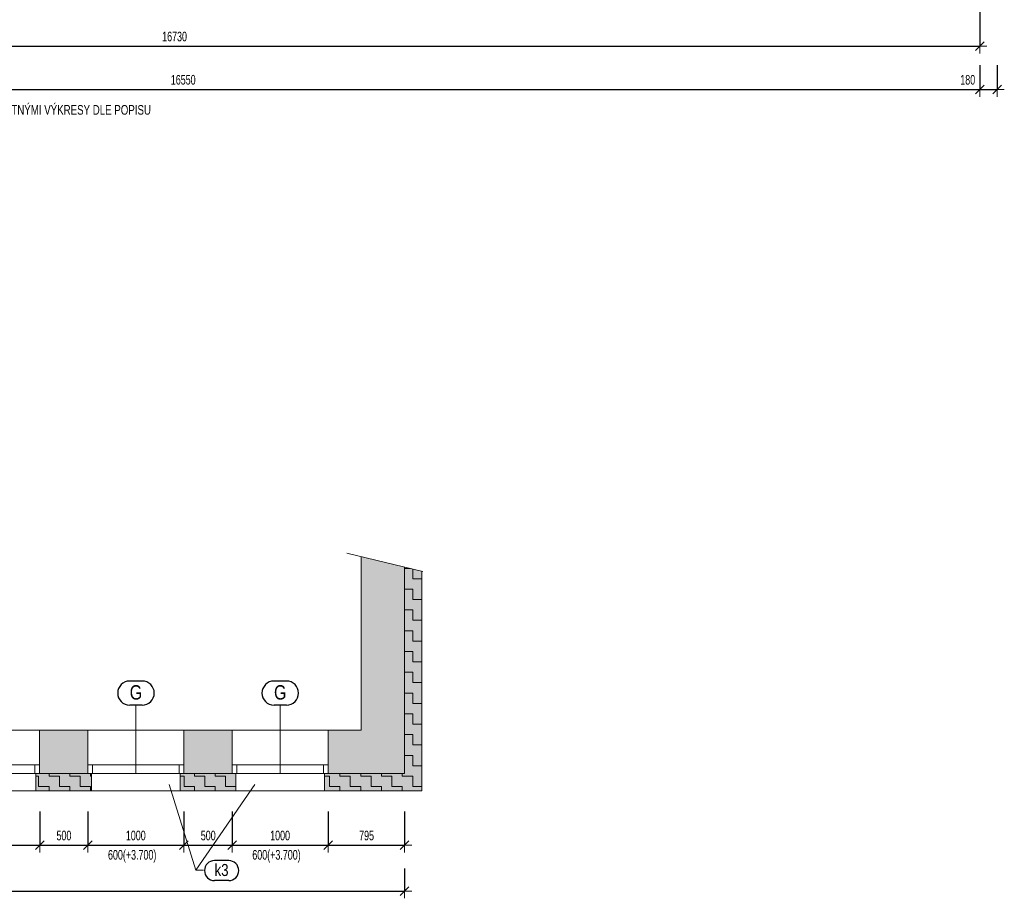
# Model space of a CAD drawing. Header units: millimetres. Extents: x -19372 to 59327, y -69634 to -42168.
# Tile 33 of 44: x 13627 to 23862, y -69634 to -60498. Entities that reach past the tile are written whole.
import ezdxf

# ---------------------------------------------------------------- set-up
doc = ezdxf.new("R2010")
doc.units = ezdxf.units.MM
doc.header["$PDMODE"] = 65
for name, color, linetype, lineweight in [('XR$11$KONSTRUKCE NAD 1.NP_1', 7, 'Continuous', 25), ('XR$12$KONSTRUKCE NAD 1.NP - FILING_1', 7, 'Continuous', 25), ('XR$3$KOTY_1', 7, 'Continuous', 25)]:
    doc.layers.add(name, color=color, linetype=linetype, lineweight=lineweight)
doc.styles.add('ARIAL', font='ARIAL.TTF')
doc.styles.add('ARIALNARROW', font='ARIALN.TTF')
doc.dimstyles.new('DIMSTYLE_10', dxfattribs={"dimtxt": 100, "dimasz": 150, "dimexe": 0, "dimexo": 0, "dimgap": 50, "dimtad": 2, "dimdec": 0, "dimrnd": 5, "dimzin": 12, "dimdsep": 46, "dimtxsty": 'ARIALNARROW', "dimblk1": 'ALL_ML_STRICH', "dimblk2": 'ALL_ML_STRICH', "dimsah": 1, "dimcen": 0, "dimclrd": 6, "dimclre": 6, "dimclrt": 6, "dimadec": 0, "dimazin": 0, "dimtfac": 1, "dimtdec": 0, "dimtix": 1, "dimtmove": 2, "dimatfit": 3, "dimfxl": 0, "dimtvp": 1.2, "dimtzin": 0, "dimlwd": 0, "dimlwe": 13, "dimarcsym": 0})
doc.dimstyles.new('DIMSTYLE_3', dxfattribs={"dimtxt": 100, "dimasz": 150, "dimexe": 0, "dimexo": 0, "dimgap": 50, "dimtad": 2, "dimdec": 0, "dimrnd": 5, "dimdsep": 46, "dimtxsty": 'ARIALNARROW', "dimblk1": 'ALL_ML_STRICH', "dimblk2": 'ALL_ML_STRICH', "dimsah": 1, "dimcen": 0, "dimclrd": 6, "dimclre": 6, "dimclrt": 6, "dimadec": 0, "dimazin": 0, "dimtfac": 1, "dimtdec": 0, "dimtix": 1, "dimtmove": 2, "dimatfit": 3, "dimfxl": 0, "dimtzin": 0, "dimlwd": 0, "dimlwe": 13, "dimarcsym": 0})
doc.dimstyles.new('DIMSTYLE_8', dxfattribs={"dimtxt": 100, "dimasz": 150, "dimexe": 0, "dimexo": 0, "dimgap": 50, "dimtad": 2, "dimdec": 0, "dimrnd": 5, "dimzin": 12, "dimdsep": 46, "dimtxsty": 'ARIALNARROW', "dimblk1": 'ALL_ML_STRICH', "dimblk2": 'ALL_ML_STRICH', "dimsah": 1, "dimcen": 0, "dimclrd": 6, "dimclre": 6, "dimclrt": 6, "dimadec": 0, "dimazin": 0, "dimtfac": 1, "dimtdec": 0, "dimtix": 1, "dimtmove": 2, "dimatfit": 3, "dimfxl": 0, "dimtzin": 0, "dimlwd": 0, "dimlwe": 13, "dimarcsym": 0})
pattern_1 = [(0, (216, 216), (108, 108), [108, -108]), (90, (216, 216), (-108, 108), [108, -108])]

# ---------------------------------------------------------------- blocks, each defined once
blk = doc.blocks.new('ALL_ML_STRICH')
at = {"color": 0, "linetype": 'ByBlock', "lineweight": -2}
for p, q in [((-1, 0), (0.5, 0)), ((-0.3, -0.3), (0.3, 0.3)), ((0, -0.5), (0, 0.5))]:
    blk.add_line(p, q, dxfattribs=at)
blk = doc.blocks.new('*D217')
at = {"layer": 'DEFPOINTS', "color": 6, "linetype": 'Continuous', "lineweight": 13}
for p in [(23607, -57597), (7057, -59847), (7057, -61224)]:
    blk.add_point(p, dxfattribs=at)
at = {"layer": 'XR$3$KOTY_1', "color": 6, "linetype": 'Continuous', "lineweight": -2}
for p, q in [((7057, -60933), (7057, -61224)), ((23607, -60971), (23607, -61224)), ((7057, -61224), (23607, -61224))]:
    blk.add_line(p, q, dxfattribs=at)
at = {"layer": 'XR$3$KOTY_1', "color": 6, "linetype": 'Continuous', "lineweight": 13, "xscale": 150, "yscale": 150, "zscale": 150, "rotation": 180}
blk.add_blockref('ALL_ML_STRICH', (7057, -61224), dxfattribs=at)
at = {"layer": 'XR$3$KOTY_1', "color": 6, "linetype": 'Continuous', "lineweight": 13, "xscale": 150, "yscale": 150, "zscale": 150}
blk.add_blockref('ALL_ML_STRICH', (23607, -61224), dxfattribs=at)
at = {"layer": 'XR$3$KOTY_1', "color": 6, "linetype": 'Continuous', "lineweight": 13, "insert": (15327, -61124), "char_height": 100, "width": 405.71, "attachment_point": 5, "style": 'ARIALNARROW'}
blk.add_mtext('\\W0.81;\\A1;{16550}', dxfattribs=at)
blk = doc.blocks.new('*D218')
at = {"layer": 'DEFPOINTS', "color": 6, "linetype": 'Continuous', "lineweight": 13}
for p in [(23607, -57597), (23787, -57777), (23607, -61224)]:
    blk.add_point(p, dxfattribs=at)
at = {"layer": 'XR$3$KOTY_1', "color": 6, "linetype": 'Continuous', "lineweight": -2}
for p, q in [((23607, -60971), (23607, -61224)), ((23787, -60971), (23787, -61224)), ((23607, -61224), (23787, -61224))]:
    blk.add_line(p, q, dxfattribs=at)
at = {"layer": 'XR$3$KOTY_1', "color": 6, "linetype": 'Continuous', "lineweight": 13, "xscale": 150, "yscale": 150, "zscale": 150, "rotation": 180}
blk.add_blockref('ALL_ML_STRICH', (23607, -61224), dxfattribs=at)
at = {"layer": 'XR$3$KOTY_1', "color": 6, "linetype": 'Continuous', "lineweight": 13, "xscale": 150, "yscale": 150, "zscale": 150}
blk.add_blockref('ALL_ML_STRICH', (23787, -61224), dxfattribs=at)
at = {"layer": 'XR$3$KOTY_1', "color": 6, "linetype": 'Continuous', "lineweight": 13, "insert": (23482, -61124), "char_height": 100, "width": 243.43, "attachment_point": 5, "style": 'ARIALNARROW'}
blk.add_mtext('\\W0.81;\\A1;{180}', dxfattribs=at)
blk = doc.blocks.new('*D231')
at = {"layer": 'DEFPOINTS', "color": 6, "linetype": 'Continuous', "lineweight": 13}
for p in [(23607, -57597), (6877, -60774), (6877, -64073)]:
    blk.add_point(p, dxfattribs=at)
at = {"layer": 'XR$3$KOTY_1', "color": 6, "linetype": 'Continuous', "lineweight": -2}
for p, q in [((6877, -60358), (6877, -60774)), ((23607, -60358), (23607, -60774)), ((6877, -60774), (23607, -60774))]:
    blk.add_line(p, q, dxfattribs=at)
at = {"layer": 'XR$3$KOTY_1', "color": 6, "linetype": 'Continuous', "lineweight": 13, "xscale": 150, "yscale": 150, "zscale": 150, "rotation": 180}
blk.add_blockref('ALL_ML_STRICH', (6877, -60774), dxfattribs=at)
at = {"layer": 'XR$3$KOTY_1', "color": 6, "linetype": 'Continuous', "lineweight": 13, "xscale": 150, "yscale": 150, "zscale": 150}
blk.add_blockref('ALL_ML_STRICH', (23607, -60774), dxfattribs=at)
at = {"layer": 'XR$3$KOTY_1', "color": 6, "linetype": 'Continuous', "lineweight": 13, "insert": (15237, -60674), "char_height": 100, "width": 405.71, "attachment_point": 5, "style": 'ARIALNARROW'}
blk.add_mtext('\\W0.81;\\A1;{16730}', dxfattribs=at)
blk = doc.blocks.new('KOMPLEXNÍ OBJEKT_222')
at = {"layer": 'XR$11$KONSTRUKCE NAD 1.NP_1', "color": 7, "linetype": 'Continuous', "lineweight": 13}
for p, q in [((14335, -68337), (14375, -68337)), ((14375, -68337), (14375, -68517))]:
    blk.add_line(p, q, dxfattribs=at)
blk = doc.blocks.new('KOMPLEXNÍ OBJEKT_223')
at = {"layer": 'XR$11$KONSTRUKCE NAD 1.NP_1', "color": 7, "linetype": 'Continuous', "lineweight": 13}
for p, q in [((13835, -68337), (13795, -68337)), ((13795, -68337), (13795, -68517))]:
    blk.add_line(p, q, dxfattribs=at)
blk = doc.blocks.new('KOMPLEXNÍ OBJEKT_224')
at = {"layer": 'XR$11$KONSTRUKCE NAD 1.NP_1', "color": 7, "linetype": 'Continuous', "lineweight": 13}
for p, q in [((15835, -68337), (15875, -68337)), ((15875, -68337), (15875, -68517))]:
    blk.add_line(p, q, dxfattribs=at)
blk = doc.blocks.new('KOMPLEXNÍ OBJEKT_225')
at = {"layer": 'XR$11$KONSTRUKCE NAD 1.NP_1', "color": 7, "linetype": 'Continuous', "lineweight": 13}
for p, q in [((15335, -68337), (15295, -68337)), ((15295, -68337), (15295, -68517))]:
    blk.add_line(p, q, dxfattribs=at)
blk = doc.blocks.new('KOMPLEXNÍ OBJEKT_226')
at = {"layer": 'XR$11$KONSTRUKCE NAD 1.NP_1', "color": 7, "linetype": 'Continuous', "lineweight": 13}
for p, q in [((16835, -68337), (16795, -68337)), ((16795, -68337), (16795, -68517))]:
    blk.add_line(p, q, dxfattribs=at)
blk = doc.blocks.new('KOMPLEXNÍ OBJEKT_246')
at = {"layer": 'XR$11$KONSTRUKCE NAD 1.NP_1', "color": 7, "linetype": 'Continuous', "lineweight": 13}
for p, q in [((14335, -68337), (14375, -68337)), ((14375, -68337), (14375, -68517))]:
    blk.add_line(p, q, dxfattribs=at)
blk = doc.blocks.new('KOMPLEXNÍ OBJEKT_247')
at = {"layer": 'XR$11$KONSTRUKCE NAD 1.NP_1', "color": 7, "linetype": 'Continuous', "lineweight": 13}
for p, q in [((13835, -68337), (13795, -68337)), ((13795, -68337), (13795, -68517))]:
    blk.add_line(p, q, dxfattribs=at)
blk = doc.blocks.new('KOMPLEXNÍ OBJEKT_248')
at = {"layer": 'XR$11$KONSTRUKCE NAD 1.NP_1', "color": 7, "linetype": 'Continuous', "lineweight": 13}
for p, q in [((15835, -68337), (15875, -68337)), ((15875, -68337), (15875, -68517))]:
    blk.add_line(p, q, dxfattribs=at)
blk = doc.blocks.new('KOMPLEXNÍ OBJEKT_249')
at = {"layer": 'XR$11$KONSTRUKCE NAD 1.NP_1', "color": 7, "linetype": 'Continuous', "lineweight": 13}
for p, q in [((15335, -68337), (15295, -68337)), ((15295, -68337), (15295, -68517))]:
    blk.add_line(p, q, dxfattribs=at)
blk = doc.blocks.new('KOMPLEXNÍ OBJEKT_250')
at = {"layer": 'XR$11$KONSTRUKCE NAD 1.NP_1', "color": 7, "linetype": 'Continuous', "lineweight": 13}
for p, q in [((16835, -68337), (16795, -68337)), ((16795, -68337), (16795, -68517))]:
    blk.add_line(p, q, dxfattribs=at)
blk = doc.blocks.new('*D552')
at = {"layer": 'DEFPOINTS', "color": 6, "linetype": 'Continuous', "lineweight": 13}
for p in [(-11958, -68337), (17627, -68337), (-11958, -69559)]:
    blk.add_point(p, dxfattribs=at)
at = {"layer": 'XR$11$KONSTRUKCE NAD 1.NP_1', "color": 6, "linetype": 'Continuous', "lineweight": -2}
for p, q in [((-11958, -69291), (-11958, -69559)), ((17627, -69324), (17627, -69559)), ((-11958, -69559), (17627, -69559))]:
    blk.add_line(p, q, dxfattribs=at)
at = {"layer": 'XR$11$KONSTRUKCE NAD 1.NP_1', "color": 6, "linetype": 'Continuous', "lineweight": 13, "xscale": 150, "yscale": 150, "zscale": 150, "rotation": 180}
blk.add_blockref('ALL_ML_STRICH', (-11958, -69559), dxfattribs=at)
at = {"layer": 'XR$11$KONSTRUKCE NAD 1.NP_1', "color": 6, "linetype": 'Continuous', "lineweight": 13, "xscale": 150, "yscale": 150, "zscale": 150}
blk.add_blockref('ALL_ML_STRICH', (17627, -69559), dxfattribs=at)
at = {"layer": 'XR$11$KONSTRUKCE NAD 1.NP_1', "color": 6, "linetype": 'Continuous', "lineweight": 13, "insert": (2830, -69459), "char_height": 100, "width": 405.71, "attachment_point": 5, "style": 'ARIALNARROW'}
blk.add_mtext('\\W0.81;\\A1;{29585}', dxfattribs=at)
blk = doc.blocks.new('*D600')
at = {"layer": 'DEFPOINTS', "color": 6, "linetype": 'Continuous', "lineweight": 13}
for p in [(12835, -68337), (13835, -68337), (12835, -69082)]:
    blk.add_point(p, dxfattribs=at)
at = {"layer": 'XR$11$KONSTRUKCE NAD 1.NP_1', "color": 6, "linetype": 'Continuous', "lineweight": -2}
for p, q in [((12835, -68731), (12835, -69082)), ((13835, -68731), (13835, -69082)), ((12835, -69082), (13835, -69082))]:
    blk.add_line(p, q, dxfattribs=at)
at = {"layer": 'XR$11$KONSTRUKCE NAD 1.NP_1', "color": 6, "linetype": 'Continuous', "lineweight": 13, "xscale": 150, "yscale": 150, "zscale": 150, "rotation": 180}
blk.add_blockref('ALL_ML_STRICH', (12835, -69082), dxfattribs=at)
at = {"layer": 'XR$11$KONSTRUKCE NAD 1.NP_1', "color": 6, "linetype": 'Continuous', "lineweight": 13, "xscale": 150, "yscale": 150, "zscale": 150}
blk.add_blockref('ALL_ML_STRICH', (13835, -69082), dxfattribs=at)
at = {"layer": 'XR$11$KONSTRUKCE NAD 1.NP_1', "color": 6, "linetype": 'Continuous', "lineweight": 13, "insert": (13334, -68982), "char_height": 100, "width": 324.57, "attachment_point": 5, "style": 'ARIALNARROW'}
blk.add_mtext('\\W0.81;\\A1;{1000}', dxfattribs=at)
at = {"layer": 'XR$11$KONSTRUKCE NAD 1.NP_1', "color": 6, "linetype": 'Continuous', "lineweight": 13, "insert": (13045, -69132), "char_height": 100, "width": 5, "attachment_point": 1, "line_spacing_factor": 0.60241, "style": 'ARIALNARROW'}
blk.add_mtext('\\W0.81;600(+3.700)', dxfattribs=at)
blk = doc.blocks.new('*D601')
at = {"layer": 'DEFPOINTS', "color": 6, "linetype": 'Continuous', "lineweight": 13}
for p in [(13835, -68337), (14335, -68337), (13835, -69082)]:
    blk.add_point(p, dxfattribs=at)
at = {"layer": 'XR$11$KONSTRUKCE NAD 1.NP_1', "color": 6, "linetype": 'Continuous', "lineweight": -2}
for p, q in [((13835, -68731), (13835, -69082)), ((14335, -68731), (14335, -69082)), ((13835, -69082), (14335, -69082))]:
    blk.add_line(p, q, dxfattribs=at)
at = {"layer": 'XR$11$KONSTRUKCE NAD 1.NP_1', "color": 6, "linetype": 'Continuous', "lineweight": 13, "xscale": 150, "yscale": 150, "zscale": 150, "rotation": 180}
blk.add_blockref('ALL_ML_STRICH', (13835, -69082), dxfattribs=at)
at = {"layer": 'XR$11$KONSTRUKCE NAD 1.NP_1', "color": 6, "linetype": 'Continuous', "lineweight": 13, "xscale": 150, "yscale": 150, "zscale": 150}
blk.add_blockref('ALL_ML_STRICH', (14335, -69082), dxfattribs=at)
at = {"layer": 'XR$11$KONSTRUKCE NAD 1.NP_1', "color": 6, "linetype": 'Continuous', "lineweight": 13, "insert": (14087, -68982), "char_height": 100, "width": 243.43, "attachment_point": 5, "style": 'ARIALNARROW'}
blk.add_mtext('\\W0.81;\\A1;{500}', dxfattribs=at)
blk = doc.blocks.new('*D602')
at = {"layer": 'DEFPOINTS', "color": 6, "linetype": 'Continuous', "lineweight": 13}
for p in [(14335, -68337), (15335, -68337), (14335, -69082)]:
    blk.add_point(p, dxfattribs=at)
at = {"layer": 'XR$11$KONSTRUKCE NAD 1.NP_1', "color": 6, "linetype": 'Continuous', "lineweight": -2}
for p, q in [((14335, -68731), (14335, -69082)), ((15335, -68731), (15335, -69082)), ((14335, -69082), (15335, -69082))]:
    blk.add_line(p, q, dxfattribs=at)
at = {"layer": 'XR$11$KONSTRUKCE NAD 1.NP_1', "color": 6, "linetype": 'Continuous', "lineweight": 13, "xscale": 150, "yscale": 150, "zscale": 150, "rotation": 180}
blk.add_blockref('ALL_ML_STRICH', (14335, -69082), dxfattribs=at)
at = {"layer": 'XR$11$KONSTRUKCE NAD 1.NP_1', "color": 6, "linetype": 'Continuous', "lineweight": 13, "xscale": 150, "yscale": 150, "zscale": 150}
blk.add_blockref('ALL_ML_STRICH', (15335, -69082), dxfattribs=at)
at = {"layer": 'XR$11$KONSTRUKCE NAD 1.NP_1', "color": 6, "linetype": 'Continuous', "lineweight": 13, "insert": (14834, -68982), "char_height": 100, "width": 324.57, "attachment_point": 5, "style": 'ARIALNARROW'}
blk.add_mtext('\\W0.81;\\A1;{1000}', dxfattribs=at)
at = {"layer": 'XR$11$KONSTRUKCE NAD 1.NP_1', "color": 6, "linetype": 'Continuous', "lineweight": 13, "insert": (14545, -69132), "char_height": 100, "width": 5, "attachment_point": 1, "line_spacing_factor": 0.60241, "style": 'ARIALNARROW'}
blk.add_mtext('\\W0.81;600(+3.700)', dxfattribs=at)
blk = doc.blocks.new('*D603')
at = {"layer": 'DEFPOINTS', "color": 6, "linetype": 'Continuous', "lineweight": 13}
for p in [(15335, -68337), (15835, -68337), (15335, -69082)]:
    blk.add_point(p, dxfattribs=at)
at = {"layer": 'XR$11$KONSTRUKCE NAD 1.NP_1', "color": 6, "linetype": 'Continuous', "lineweight": -2}
for p, q in [((15335, -68731), (15335, -69082)), ((15835, -68731), (15835, -69082)), ((15335, -69082), (15835, -69082))]:
    blk.add_line(p, q, dxfattribs=at)
at = {"layer": 'XR$11$KONSTRUKCE NAD 1.NP_1', "color": 6, "linetype": 'Continuous', "lineweight": 13, "xscale": 150, "yscale": 150, "zscale": 150, "rotation": 180}
blk.add_blockref('ALL_ML_STRICH', (15335, -69082), dxfattribs=at)
at = {"layer": 'XR$11$KONSTRUKCE NAD 1.NP_1', "color": 6, "linetype": 'Continuous', "lineweight": 13, "xscale": 150, "yscale": 150, "zscale": 150}
blk.add_blockref('ALL_ML_STRICH', (15835, -69082), dxfattribs=at)
at = {"layer": 'XR$11$KONSTRUKCE NAD 1.NP_1', "color": 6, "linetype": 'Continuous', "lineweight": 13, "insert": (15587, -68982), "char_height": 100, "width": 243.43, "attachment_point": 5, "style": 'ARIALNARROW'}
blk.add_mtext('\\W0.81;\\A1;{500}', dxfattribs=at)
blk = doc.blocks.new('*D604')
at = {"layer": 'DEFPOINTS', "color": 6, "linetype": 'Continuous', "lineweight": 13}
for p in [(15835, -68337), (16835, -68337), (15835, -69082)]:
    blk.add_point(p, dxfattribs=at)
at = {"layer": 'XR$11$KONSTRUKCE NAD 1.NP_1', "color": 6, "linetype": 'Continuous', "lineweight": -2}
for p, q in [((15835, -68731), (15835, -69082)), ((16835, -68731), (16835, -69082)), ((15835, -69082), (16835, -69082))]:
    blk.add_line(p, q, dxfattribs=at)
at = {"layer": 'XR$11$KONSTRUKCE NAD 1.NP_1', "color": 6, "linetype": 'Continuous', "lineweight": 13, "xscale": 150, "yscale": 150, "zscale": 150, "rotation": 180}
blk.add_blockref('ALL_ML_STRICH', (15835, -69082), dxfattribs=at)
at = {"layer": 'XR$11$KONSTRUKCE NAD 1.NP_1', "color": 6, "linetype": 'Continuous', "lineweight": 13, "xscale": 150, "yscale": 150, "zscale": 150}
blk.add_blockref('ALL_ML_STRICH', (16835, -69082), dxfattribs=at)
at = {"layer": 'XR$11$KONSTRUKCE NAD 1.NP_1', "color": 6, "linetype": 'Continuous', "lineweight": 13, "insert": (16334, -68982), "char_height": 100, "width": 324.57, "attachment_point": 5, "style": 'ARIALNARROW'}
blk.add_mtext('\\W0.81;\\A1;{1000}', dxfattribs=at)
at = {"layer": 'XR$11$KONSTRUKCE NAD 1.NP_1', "color": 6, "linetype": 'Continuous', "lineweight": 13, "insert": (16045, -69132), "char_height": 100, "width": 5, "attachment_point": 1, "line_spacing_factor": 0.60241, "style": 'ARIALNARROW'}
blk.add_mtext('\\W0.81;600(+3.700)', dxfattribs=at)
blk = doc.blocks.new('*D605')
at = {"layer": 'DEFPOINTS', "color": 6, "linetype": 'Continuous', "lineweight": 13}
for p in [(16835, -68337), (17627, -68337), (16835, -69082)]:
    blk.add_point(p, dxfattribs=at)
at = {"layer": 'XR$11$KONSTRUKCE NAD 1.NP_1', "color": 6, "linetype": 'Continuous', "lineweight": -2}
for p, q in [((16835, -68731), (16835, -69082)), ((17627, -68731), (17627, -69082)), ((16835, -69082), (17627, -69082))]:
    blk.add_line(p, q, dxfattribs=at)
at = {"layer": 'XR$11$KONSTRUKCE NAD 1.NP_1', "color": 6, "linetype": 'Continuous', "lineweight": 13, "xscale": 150, "yscale": 150, "zscale": 150, "rotation": 180}
blk.add_blockref('ALL_ML_STRICH', (16835, -69082), dxfattribs=at)
at = {"layer": 'XR$11$KONSTRUKCE NAD 1.NP_1', "color": 6, "linetype": 'Continuous', "lineweight": 13, "xscale": 150, "yscale": 150, "zscale": 150}
blk.add_blockref('ALL_ML_STRICH', (17627, -69082), dxfattribs=at)
at = {"layer": 'XR$11$KONSTRUKCE NAD 1.NP_1', "color": 6, "linetype": 'Continuous', "lineweight": 13, "insert": (17233, -68982), "char_height": 100, "width": 243.43, "attachment_point": 5, "style": 'ARIALNARROW'}
blk.add_mtext('\\W0.81;\\A1;{795}', dxfattribs=at)

msp = doc.modelspace()

# ---------------------------------------------------------------- hatches: boundary and pattern name
at = {"layer": 'XR$12$KONSTRUKCE NAD 1.NP - FILING_1', "linetype": 'Continuous', "lineweight": 13}
for points in [[(17177.2, -67886.7), (16834.7, -67886.7), (16834.7, -68336.7), (17627.2, -68336.7), (17627.2, -66190.1), (17177.2, -66082.6)], [(13834.7, -68336.7), (14334.7, -68336.7), (14334.7, -67886.7), (13834.7, -67886.7)], [(15334.7, -68336.7), (15834.7, -68336.7), (15834.7, -67886.7), (15334.7, -67886.7)]]:
    msp.add_hatch(color=254, dxfattribs=at).paths.add_polyline_path(points)
for points in [[(16794.7, -68516.7), (17807.2, -68516.7), (17807.2, -66233.1), (17627.2, -66190.1), (17627.2, -68336.7), (16794.7, -68336.7)], [(14374.7, -68336.7), (13794.7, -68336.7), (13794.7, -68516.7), (14374.7, -68516.7)], [(15874.7, -68336.7), (15294.7, -68336.7), (15294.7, -68516.7), (15874.7, -68516.7)]]:
    msp.add_hatch(color=11, dxfattribs=at).paths.add_polyline_path(points, flags=0)
h = msp.add_hatch(dxfattribs=at)
h.set_pattern_fill('VZOR', scale=108, style=0, pattern_type=2)
h.set_pattern_definition(pattern_1)
h.paths.add_polyline_path([(16794.7, -68516.7), (17807.2, -68516.7), (17807.2, -66233.1), (17627.2, -66190.1), (17627.2, -68336.7), (16794.7, -68336.7)], flags=0)
h = msp.add_hatch(dxfattribs=at)
h.set_pattern_fill('VZOR', scale=108, style=0, pattern_type=2)
h.set_pattern_definition(pattern_1)
h.paths.add_polyline_path([(14374.7, -68336.7), (13794.7, -68336.7), (13794.7, -68516.7), (14374.7, -68516.7)], flags=0)
h = msp.add_hatch(dxfattribs=at)
h.set_pattern_fill('VZOR', scale=108, style=0, pattern_type=2)
h.set_pattern_definition(pattern_1)
h.paths.add_polyline_path([(15874.7, -68336.7), (15294.7, -68336.7), (15294.7, -68516.7), (15874.7, -68516.7)], flags=0)

# ---------------------------------------------------------------- linework, layer by layer
at = {"layer": 'XR$11$KONSTRUKCE NAD 1.NP_1', "color": 8, "linetype": 'Continuous', "lineweight": 13}
for p, q in [((17028.6, -66047.2), (17816.3, -66235.3)), ((17028.6, -66047.2), (17816.3, -66235.3)), ((12834.7, -67886.7), (13834.7, -67886.7)), ((12834.7, -67886.7), (13834.7, -67886.7)), ((14334.7, -67886.7), (15334.7, -67886.7)), ((14334.7, -67886.7), (15334.7, -67886.7)), ((15834.7, -67886.7), (16834.7, -67886.7)), ((15834.7, -67886.7), (16834.7, -67886.7))]:
    msp.add_line(p, q, dxfattribs=at)
at = {"layer": 'XR$11$KONSTRUKCE NAD 1.NP_1', "color": 8, "linetype": 'Continuous', "lineweight": 18}
for p, q in [((17177.2, -66082.6), (17177.2, -67886.7)), ((17177.2, -66082.6), (17177.2, -67886.7)), ((17627.2, -66190.1), (17627.2, -68336.7)), ((17627.2, -66190.1), (17627.2, -68336.7)), ((13834.7, -67886.7), (13834.7, -68336.7)), ((14334.7, -67886.7), (13834.7, -67886.7)), ((13834.7, -67886.7), (13834.7, -68336.7)), ((14334.7, -67886.7), (13834.7, -67886.7)), ((14334.7, -67886.7), (14334.7, -68336.7)), ((14334.7, -67886.7), (14334.7, -68336.7)), ((15334.7, -67886.7), (15334.7, -68336.7)), ((15834.7, -67886.7), (15334.7, -67886.7)), ((15334.7, -67886.7), (15334.7, -68336.7)), ((15834.7, -67886.7), (15334.7, -67886.7)), ((15834.7, -67886.7), (15834.7, -68336.7)), ((15834.7, -67886.7), (15834.7, -68336.7)), ((16834.7, -67886.7), (16834.7, -68336.7)), ((17177.2, -67886.7), (16834.7, -67886.7)), ((16834.7, -67886.7), (16834.7, -68336.7)), ((17177.2, -67886.7), (16834.7, -67886.7)), ((14334.7, -68336.7), (13834.7, -68336.7)), ((14334.7, -68336.7), (13834.7, -68336.7)), ((15834.7, -68336.7), (15334.7, -68336.7)), ((15834.7, -68336.7), (15334.7, -68336.7)), ((17627.2, -68336.7), (16834.7, -68336.7)), ((17627.2, -68336.7), (16834.7, -68336.7))]:
    msp.add_line(p, q, dxfattribs=at)
at = {"layer": 'XR$11$KONSTRUKCE NAD 1.NP_1', "color": 7, "linetype": 'Continuous', "lineweight": 13}
for p, q in [((17807.2, -68516.7), (17807.2, -66235.3)), ((17807.2, -68516.7), (17807.2, -66235.3)), ((12874.7, -68516.7), (13794.7, -68516.7)), ((12874.7, -68516.7), (13794.7, -68516.7)), ((13794.7, -68516.7), (14374.7, -68516.7)), ((13794.7, -68516.7), (14374.7, -68516.7)), ((14374.7, -68516.7), (15294.7, -68516.7)), ((14374.7, -68516.7), (15294.7, -68516.7)), ((15294.7, -68516.7), (15874.7, -68516.7)), ((15294.7, -68516.7), (15874.7, -68516.7)), ((15874.7, -68516.7), (16794.7, -68516.7)), ((15874.7, -68516.7), (16794.7, -68516.7)), ((16794.7, -68516.7), (17807.2, -68516.7)), ((16794.7, -68516.7), (17807.2, -68516.7))]:
    msp.add_line(p, q, dxfattribs=at)
at = {"layer": 'XR$11$KONSTRUKCE NAD 1.NP_1', "color": 3, "linetype": 'Continuous', "lineweight": 25}
for p, q in [((14901, -67375.3), (14770.7, -67375.3)), ((16401, -67375.3), (16270.7, -67375.3)), ((14901, -67625.3), (14770.7, -67625.3)), ((16401, -67625.3), (16270.7, -67625.3)), ((15800, -69242), (15652.5, -69242)), ((15800, -69450.3), (15652.5, -69450.3))]:
    msp.add_line(p, q, dxfattribs=at)
at = {"layer": 'XR$11$KONSTRUKCE NAD 1.NP_1', "color": 3, "linetype": 'Continuous', "lineweight": 13}
for p, q in [((14834.7, -67625.3), (14834.7, -68336.7)), ((16334.7, -67625.3), (16334.7, -68336.7)), ((15457.3, -69342), (15181.4, -68452.6)), ((15457.3, -69342), (16069.8, -68452.7)), ((15537.3, -69342), (15457.3, -69342))]:
    msp.add_line(p, q, dxfattribs=at)
at = {"layer": 'XR$11$KONSTRUKCE NAD 1.NP_1', "color": 132, "linetype": 'Continuous', "lineweight": 13}
for p, q in [((12834.7, -68246.7), (13834.7, -68246.7)), ((12834.7, -68246.7), (13834.7, -68246.7)), ((13784.7, -68246.7), (13784.7, -68336.7)), ((13784.7, -68246.7), (13784.7, -68336.7)), ((14334.7, -68246.7), (15334.7, -68246.7)), ((14334.7, -68246.7), (15334.7, -68246.7)), ((14384.7, -68246.7), (14384.7, -68336.7)), ((14384.7, -68246.7), (14384.7, -68336.7)), ((15284.7, -68246.7), (15284.7, -68336.7)), ((15284.7, -68246.7), (15284.7, -68336.7)), ((15834.7, -68246.7), (16834.7, -68246.7)), ((15834.7, -68246.7), (16834.7, -68246.7)), ((15884.7, -68246.7), (15884.7, -68336.7)), ((15884.7, -68246.7), (15884.7, -68336.7)), ((16784.7, -68246.7), (16784.7, -68336.7)), ((16784.7, -68246.7), (16784.7, -68336.7)), ((12834.7, -68336.7), (13834.7, -68336.7)), ((12834.7, -68336.7), (13834.7, -68336.7)), ((14334.7, -68336.7), (15334.7, -68336.7)), ((14334.7, -68336.7), (15334.7, -68336.7)), ((15834.7, -68336.7), (16834.7, -68336.7)), ((15834.7, -68336.7), (16834.7, -68336.7))]:
    msp.add_line(p, q, dxfattribs=at)
at = {"layer": 'XR$11$KONSTRUKCE NAD 1.NP_1', "color": 3, "linetype": 'Continuous', "lineweight": 25}
for centre, radius, start, end in [((14770.7, -67500.3), 125, 90, 270), ((14901, -67500.3), 125, 270, 90), ((16270.7, -67500.3), 125, 90, 270), ((16401, -67500.3), 125, 270, 90), ((15652.5, -69346.2), 104.2, 90, 270), ((15800, -69346.2), 104.2, 270, 90)]:
    msp.add_arc(centre, radius, start, end, dxfattribs=at)

# ---------------------------------------------------------------- block references
at = {"layer": 'XR$11$KONSTRUKCE NAD 1.NP_1', "color": 7, "linetype": 'Continuous', "lineweight": 13}
for name in ['KOMPLEXNÍ OBJEKT_223', 'KOMPLEXNÍ OBJEKT_247', 'KOMPLEXNÍ OBJEKT_222', 'KOMPLEXNÍ OBJEKT_246', 'KOMPLEXNÍ OBJEKT_225', 'KOMPLEXNÍ OBJEKT_249', 'KOMPLEXNÍ OBJEKT_224', 'KOMPLEXNÍ OBJEKT_248', 'KOMPLEXNÍ OBJEKT_226', 'KOMPLEXNÍ OBJEKT_250']:
    msp.add_blockref(name, (0, 0), dxfattribs=at)

# ---------------------------------------------------------------- texts
at = {"layer": 'XR$11$KONSTRUKCE NAD 1.NP_1', "color": 3, "linetype": 'Continuous', "lineweight": 25, "attachment_point": 7, "style": 'ARIAL'}
for s, insert, char_height, width in [('\\W0.79;G', (14770.7, -67570.3), 150, 189.658), ('\\W0.79;G', (16270.7, -67570.3), 150, 189.658), ('\\W0.79;k3', (15652.5, -69404.5), 125, 197.111)]:
    msp.add_mtext(s, dxfattribs=dict(at, insert=insert, char_height=char_height, width=width))
at = {"layer": 'XR$3$KOTY_1', "color": 7, "linetype": 'Continuous', "lineweight": 18, "insert": (12594.3, -61487.6), "char_height": 100, "width": 2449.463, "attachment_point": 7, "style": 'ARIALNARROW'}
msp.add_mtext('\\W0.88;ŘEŠENO SAMOSTATNÝMI VÝKRESY DLE POPISU', dxfattribs=at)

# ---------------------------------------------------------------- dimensions: what is measured, and where the dimension line sits
at = {"layer": 'XR$11$KONSTRUKCE NAD 1.NP_1', "color": 6, "linetype": 'Continuous', "lineweight": 13}
for base, p1, p2, picture, middle in [((17627.2, -69559.5), (-11957.8, -69290.7), (17627.2, -69324), '*D552', (2830, -69459.5)), ((14334.7, -69081.9), (13834.7, -68730.7), (14334.7, -68730.7), '*D601', (14087.2, -68981.9)), ((15834.7, -69081.9), (15334.7, -68730.7), (15834.7, -68730.7), '*D603', (15587.2, -68981.9)), ((17627.1508944, -69081.8885176), (16834.6508944, -68730.6921689), (17627.1508944, -68730.6921689), '*D605', (17233.4342277, -68981.8885176))]:
    dim = msp.add_linear_dim(base=base, p1=p1, p2=p2, dimstyle='DIMSTYLE_8', override={"dimpost": '<>', "dimclrd": 6, "dimclre": 6, "dimclrt": 6, "dimlwd": 0, "dimlwe": 13}, dxfattribs=at)
    dim.commit()
    dim.dimension.update_dxf_attribs({"geometry": picture, "text_midpoint": middle, "dimtype": 160})
for base, p1, p2, picture, middle in [((13834.7, -69081.9), (12834.7, -68730.7), (13834.7, -68730.7), '*D600', (13333.6, -68981.9)), ((15334.7, -69081.9), (14334.7, -68730.7), (15334.7, -68730.7), '*D602', (14833.6, -68981.9)), ((16834.7, -69081.9), (15834.7, -68730.7), (16834.7, -68730.7), '*D604', (16333.6, -68981.9))]:
    dim = msp.add_linear_dim(base=base, p1=p1, p2=p2, text='<>\\X\\W0.81;600(+3.700)', dimstyle='DIMSTYLE_8', override={"dimpost": '<>', "dimclrd": 6, "dimclre": 6, "dimclrt": 6, "dimlwd": 0, "dimlwe": 13}, dxfattribs=at)
    dim.commit()
    dim.dimension.update_dxf_attribs({"geometry": picture, "text_midpoint": middle, "dimtype": 160})
at = {"layer": 'XR$3$KOTY_1', "color": 6, "linetype": 'Continuous', "lineweight": 13}
for base, p1, p2, dimstyle, picture, middle in [((23607.2, -60774.2), (6877.2, -60358), (23607.2, -60358), 'DIMSTYLE_3', '*D231', (15237.5, -60674.2)), ((23607.2, -61224.2), (7057.2, -60933.3), (23607.2, -60970.6), 'DIMSTYLE_8', '*D217', (15327.5, -61124.2)), ((23787.2, -61224.2), (23607.2, -60970.6), (23787.2, -60971), 'DIMSTYLE_10', '*D218', (23482, -61124.2))]:
    dim = msp.add_linear_dim(base=base, p1=p1, p2=p2, dimstyle=dimstyle, override={"dimpost": '<>', "dimclrd": 6, "dimclre": 6, "dimclrt": 6, "dimlwd": 0, "dimlwe": 13}, dxfattribs=at)
    dim.commit()
    dim.dimension.update_dxf_attribs({"geometry": picture, "text_midpoint": middle, "dimtype": 160})

doc.saveas('drawing.dxf')
